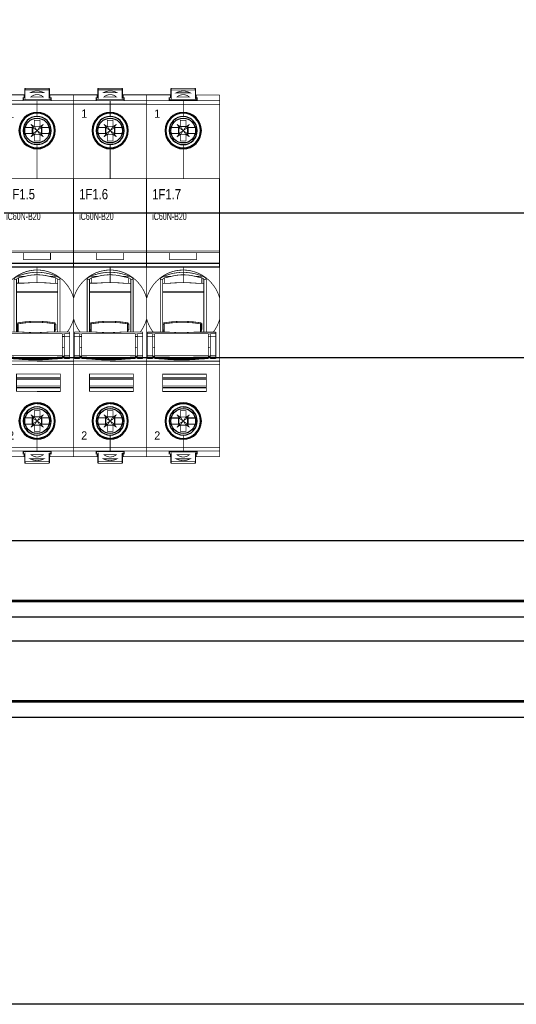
# Model space of a CAD drawing. Header units: millimetres. Extents: x -91 to 1961, y -1152 to 358.
# Tile 22 of 256: x 45 to 57, y 38 to 62. Entities that reach past the tile are written whole.
import ezdxf
from ezdxf.enums import TextEntityAlignment as Align

# ---------------------------------------------------------------- set-up
doc = ezdxf.new("R2010")
doc.units = ezdxf.units.MM
doc.header["$MEASUREMENT"] = 0
doc.layers.get('0').update_dxf_attribs({"linetype": 'CONTINUOUS'})
doc.styles.add('ARIAL', font='ARIAL.ttf', dxfattribs={"height": 0.2})

# ---------------------------------------------------------------- blocks, each defined once
blk = doc.blocks.new('PCS15-0')
at = {"color": 5, "linetype": 'Continuous', "const_width": 0.18}
for points in [[(-2.841, 44.4), (-2.899, 44.389), (-2.948, 44.356), (-2.98, 44.308), (-2.991, 44.25), (-2.991, 41.95)], [(-2.979, 43.958), (-2.984, 43.95), (-2.988, 43.942), (-2.989, 43.938), (-2.991, 43.934), (-2.991, 43.925)], [(-2.898, 44), (-2.922, 43.994), (-2.946, 43.984), (-2.964, 43.972), (-2.972, 43.966), (-2.976, 43.962), (-2.979, 43.958)], [(-2.899, 42.013), (-2.898, 44)], [(-2.859, 44.375), (-2.864, 44.353), (-2.869, 44.333), (-2.875, 44.295), (-2.879, 44.263), (-2.882, 44.23), (-2.888, 44.163), (-2.894, 44.081), (-2.898, 44)], [(-2.898, 44), (2.915, 44)], [(2.859, 44.4), (-2.842, 44.4), (-2.848, 44.397), (-2.853, 44.392), (-2.856, 44.384), (-2.859, 44.375)], [(0.93, 42.66), (0.711, 42.743), (0.485, 42.802), (0.254, 42.838), (0.023, 42.851), (-0.209, 42.841), (-0.442, 42.807), (-0.67, 42.75), (-0.895, 42.668), (-1.11, 42.561)], [(3.009, 41.95), (3.009, 44.25), (2.997, 44.307), (2.966, 44.355), (2.918, 44.388), (2.859, 44.4)], [(2.859, 44.4), (2.865, 44.398), (2.87, 44.392), (2.873, 44.384), (2.876, 44.375), (2.881, 44.352), (2.886, 44.332), (2.892, 44.294), (2.896, 44.262), (2.9, 44.229)], [(2.9, 44.229), (2.905, 44.162), (2.911, 44.081), (2.915, 44)], [(2.915, 44), (2.916, 42.013)], [(2.982, 43.971), (2.974, 43.977), (2.965, 43.983), (2.953, 43.988), (2.94, 43.993), (2.927, 43.997), (2.915, 44)], [(3.009, 43.925), (3.008, 43.93), (3.008, 43.934), (3.007, 43.938), (3.005, 43.942), (3.002, 43.95), (2.997, 43.957), (2.994, 43.961), (2.99, 43.965), (2.982, 43.971)], [(-8.841, 22.5), (-8.841, 42.8), (-3.141, 42.8), (-3.141, 42.12), (-3.391, 42.115), (-3.391, 41.4)], [(0.009, 41.398), (0.009, 41.4), (-8.841, 41.4)], [(0.009, 40.534), (-8.841, 40.534)], [(-3.391, 42.003), (-3.241, 42.003)], [(-3.391, 41.8), (-3.291, 41.8)], [(-3.291, 41.95), (-3.291, 41.6), (3.309, 41.6), (3.309, 41.95)], [(-2.991, 42.703), (-3.141, 42.703)], [(-2.991, 42.58), (-3.141, 42.594)], [(-2.972, 42.001), (-2.98, 41.998), (-2.988, 41.994), (-2.989, 41.993), (-2.991, 41.989), (-2.991, 41.988)], [(-2.899, 42.013), (-2.911, 42.012), (-2.924, 42.01), (-2.936, 42.009), (-2.948, 42.007), (-2.956, 42.006), (-2.963, 42.004), (-2.972, 42.001)], [(-2.899, 42.013), (-2.9, 42.005), (-2.9, 41.95), (-2.899, 41.922), (-2.898, 41.907), (-2.896, 41.893), (-2.893, 41.881), (-2.89, 41.868), (-2.887, 41.856), (-2.883, 41.844), (-2.879, 41.836), (-2.875, 41.827), (-2.87, 41.819), (-2.864, 41.812), (-2.859, 41.807)], [(-2.859, 41.807), (-2.854, 41.804), (-2.848, 41.801), (-2.841, 41.8)], [(-1.299, 42.441), (-1.473, 42.3), (1.49, 42.3), (1.321, 42.437), (1.138, 42.555), (0.93, 42.66)], [(-1.11, 42.561), (-1.299, 42.441)], [(0.009, 37.548), (0.009, 41.398)], [(0.009, 41.398), (8.859, 41.398)], [(8.859, 40.531), (0.009, 40.531)], [(2.859, 41.8), (2.865, 41.801), (2.871, 41.804), (2.876, 41.807), (2.881, 41.812), (2.887, 41.819), (2.892, 41.827), (2.896, 41.836), (2.9, 41.844), (2.904, 41.856), (2.907, 41.868), (2.91, 41.881), (2.913, 41.893)], [(2.913, 41.893), (2.915, 41.907), (2.916, 41.922), (2.917, 41.95), (2.917, 42.005), (2.916, 42.013)], [(2.998, 41.998), (2.997, 41.998), (2.989, 42.001), (2.965, 42.007), (2.941, 42.011), (2.916, 42.013)], [(3.009, 41.988), (3.008, 41.989), (3.008, 41.99), (3.007, 41.991), (3.007, 41.992), (3.006, 41.993), (3.005, 41.993), (3.005, 41.994), (3.004, 41.995), (3.003, 41.995), (3.002, 41.996), (3.001, 41.996), (2.999, 41.997), (2.998, 41.998)], [(3.159, 42.703), (3.009, 42.703)], [(3.159, 42.613), (3.009, 42.599)], [(3.009, 42.553), (3.159, 42.553)], [(3.059, 42.003), (3.409, 42.003)], [(3.409, 41.398), (3.409, 42.112), (3.159, 42.117), (3.159, 42.798), (8.859, 42.798)], [(3.309, 41.8), (3.409, 41.8)], [(8.859, 42.798), (8.859, 22.5)], [(-1.518, 35.676), (-0.729, 35.15), (-0.718, 35.177), (-0.708, 35.205), (-0.701, 35.233), (-0.696, 35.262), (-0.693, 35.291), (-0.691, 35.32), (-0.691, 36.65), (0.709, 36.65), (0.709, 35.203), (0.71, 35.19)], [(-1.518, 35.676), (-0.991, 35.15)], [(-1.091, 34.92), (-1.075, 34.921), (-1.041, 34.923), (-1.024, 34.926), (-1.008, 34.929), (-0.991, 34.933), (-1.518, 35.676)], [(0.709, 35.32), (0.709, 35.306), (0.711, 35.276), (0.715, 35.248), (0.718, 35.233), (0.722, 35.219), (0.725, 35.205), (0.735, 35.177), (0.74, 35.164), (0.746, 35.15), (1.535, 35.676)], [(1.535, 35.676), (1.009, 34.933), (1.025, 34.929), (1.041, 34.926), (1.058, 34.923), (1.109, 34.92)], [(1.535, 35.676), (1.009, 35.15)], [(-1.192, 34.85), (-3.295, 34.85)], [(-1.192, 33.45), (-3.295, 33.45)], [(-3.278, 34.92), (-1.091, 34.92)], [(-3.278, 33.381), (-1.091, 33.381)], [(-1.518, 32.624), (-0.991, 33.368), (-1.008, 33.372), (-1.024, 33.375), (-1.058, 33.379), (-1.075, 33.38), (-1.091, 33.381)], [(-1.192, 34.85), (-1.192, 33.45)], [(-1.192, 34.85), (-1.091, 34.837)], [(-1.192, 33.45), (-1.091, 33.464)], [(-1.091, 34.837), (-1.091, 34.92)], [(-0.991, 34.837), (-1.008, 34.835), (-1.024, 34.834), (-1.057, 34.834), (-1.075, 34.835), (-1.091, 34.837)], [(-1.091, 33.464), (-1.075, 33.465), (-1.057, 33.467), (-1.024, 33.467), (-1.008, 33.466), (-0.991, 33.464)], [(-1.091, 33.381), (-1.091, 33.464)], [(-0.991, 33.15), (-0.991, 35.15)], [(1.009, 35.15), (-0.991, 35.15)], [(-0.991, 34.837), (-0.97, 34.843), (-0.948, 34.85), (-0.927, 34.859), (-0.907, 34.869), (-0.887, 34.88), (-0.868, 34.892), (-0.849, 34.905), (-0.831, 34.919), (-0.814, 34.935), (-0.798, 34.951), (-0.782, 34.968), (-0.768, 34.986), (-0.755, 35.004)], [(-0.991, 34.837), (0.009, 34.15)], [(-0.949, 33.446), (-0.991, 33.46)], [(0.009, 34.15), (-0.989, 33.461)], [(-0.785, 33.33), (-0.8, 33.347), (-0.817, 33.363), (-0.833, 33.378), (-0.851, 33.392), (-0.869, 33.405), (-0.889, 33.417), (-0.908, 33.428), (-0.928, 33.438), (-0.949, 33.446)], [(-0.698, 33.15), (-0.7, 33.16), (-0.711, 33.198), (-0.726, 33.235), (-0.735, 33.255), (-0.746, 33.275), (-0.758, 33.294), (-0.771, 33.313), (-0.785, 33.33)], [(-0.755, 35.004), (-0.743, 35.024), (-0.732, 35.044), (-0.722, 35.064)], [(0.009, 34.15), (-0.694, 35.15), (-0.696, 35.14), (-0.707, 35.102), (-0.722, 35.064)], [(-0.691, 35.229), (-0.692, 35.216), (-0.692, 35.203), (-0.693, 35.19), (-0.695, 35.176), (-0.696, 35.163), (-0.698, 35.15)], [(-0.698, 33.15), (0.009, 34.15)], [(0.744, 35.066), (0.729, 35.103), (0.718, 35.141), (0.717, 35.146), (0.716, 35.15), (0.009, 34.15)], [(0.009, 34.15), (1.006, 34.84)], [(0.009, 34.15), (0.715, 33.15)], [(1.006, 33.461), (0.009, 34.15)], [(0.715, 35.15), (0.713, 35.163), (0.712, 35.176), (0.71, 35.19)], [(0.818, 33.347), (0.802, 33.33), (0.788, 33.313), (0.775, 33.294), (0.763, 33.275), (0.752, 33.255), (0.743, 33.235), (0.728, 33.198), (0.717, 33.16), (0.716, 33.155)], [(0.744, 35.066), (0.753, 35.046), (0.764, 35.026), (0.776, 35.007), (0.789, 34.989), (0.803, 34.971), (0.818, 34.954), (0.834, 34.938), (0.851, 34.923), (0.869, 34.909)], [(1.009, 33.46), (0.987, 33.453), (0.966, 33.446), (0.945, 33.438), (0.925, 33.428), (0.906, 33.417), (0.886, 33.405), (0.868, 33.392), (0.85, 33.378), (0.834, 33.363), (0.818, 33.347)], [(0.869, 34.909), (0.887, 34.897), (0.906, 34.885), (0.926, 34.874), (0.946, 34.864), (0.966, 34.856), (0.987, 34.848), (1.009, 34.842)], [(1.109, 33.381), (1.075, 33.379), (1.041, 33.375), (1.025, 33.372), (1.009, 33.368), (1.535, 32.624)], [(1.009, 33.15), (1.009, 35.15)], [(1.109, 34.837), (1.092, 34.835), (1.074, 34.834), (1.041, 34.834), (1.025, 34.835), (1.009, 34.837)], [(1.009, 33.464), (1.025, 33.466), (1.041, 33.467), (1.074, 33.467), (1.092, 33.465), (1.109, 33.464)], [(1.109, 34.92), (1.109, 34.837)], [(1.109, 34.92), (3.294, 34.92)], [(1.109, 34.837), (1.209, 34.85)], [(1.109, 33.464), (1.109, 33.381)], [(1.109, 33.464), (1.209, 33.45)], [(1.109, 33.381), (3.296, 33.381)], [(1.209, 34.85), (1.209, 33.45)], [(3.312, 34.85), (1.209, 34.85)], [(3.313, 33.45), (1.209, 33.45)], [(-0.708, 33.096), (-0.718, 33.123), (-0.729, 33.15), (-1.518, 32.624)], [(-1.518, 32.624), (-0.991, 33.15)], [(-0.991, 33.15), (1.009, 33.15)], [(-0.691, 32.98), (-0.693, 33.01), (-0.696, 33.039), (-0.701, 33.067), (-0.708, 33.096)], [(-0.698, 33.15), (-0.696, 33.137), (-0.695, 33.124), (-0.693, 33.111)], [(1.535, 32.624), (0.746, 33.15), (0.735, 33.123), (0.725, 33.096), (0.718, 33.067), (0.713, 33.039), (0.71, 33.01), (0.709, 32.98), (0.709, 31.65), (-0.691, 31.65), (-0.691, 33.071), (-0.692, 33.085), (-0.692, 33.098), (-0.693, 33.111)], [(0.709, 33.071), (0.709, 33.098), (0.71, 33.111), (0.712, 33.124)], [(0.712, 33.124), (0.713, 33.137), (0.715, 33.15)], [(0.716, 33.155), (0.715, 33.15)], [(1.535, 32.624), (1.009, 33.15)], [(0.009, 30.75), (0.009, 22.498)], [(-8.841, -44.8), (-8.841, -22.5)], [(8.859, -44.802), (8.859, -22.5)], [(0.009, -24.8), (-4.991, -24.8), (-4.991, -29), (0.009, -29)], [(0.009, -25.65), (-4.991, -25.65)], [(0.009, -25.8), (-4.991, -25.8)], [(-4.991, -26.139), (0.009, -26.139)], [(0.009, -29.002), (5.609, -29.002), (5.609, -24.802), (0.009, -24.802)], [(5.609, -25.652), (0.009, -25.652)], [(0.009, -25.802), (5.609, -25.802)], [(0.009, -26.141), (5.609, -26.141)], [(0.009, -27.661), (-4.991, -27.661)], [(0.009, -28), (-4.991, -28)], [(-4.991, -28.15), (0.009, -28.15)], [(5.609, -27.663), (0.009, -27.663)], [(0.009, -28.002), (5.609, -28.002)], [(0.009, -28.152), (5.609, -28.152)], [(-3.295, -35.45), (-1.192, -35.45)], [(-1.091, -35.38), (-3.278, -35.38)], [(-0.708, -35.095), (-0.718, -35.123), (-0.729, -35.15), (-1.518, -34.624)], [(-1.518, -34.624), (-0.991, -35.15)], [(-1.091, -35.38), (-1.075, -35.379), (-1.041, -35.377), (-1.024, -35.374), (-1.008, -35.371), (-0.991, -35.367), (-1.518, -34.624)], [(-1.091, -35.463), (-1.192, -35.45)], [(-1.192, -36.85), (-1.192, -35.45)], [(-1.091, -35.463), (-1.091, -35.38)], [(-0.991, -35.463), (-1.008, -35.465), (-1.024, -35.466), (-1.057, -35.466), (-1.075, -35.465), (-1.091, -35.463)], [(-0.991, -35.15), (1.009, -35.15)], [(-0.991, -37.15), (-0.991, -35.15)], [(-0.991, -35.459), (-0.97, -35.453), (-0.928, -35.437)], [(-0.989, -35.46), (0.009, -36.15)], [(-0.928, -35.437), (-0.908, -35.427), (-0.889, -35.416), (-0.869, -35.404), (-0.851, -35.391), (-0.833, -35.377), (-0.816, -35.362), (-0.8, -35.346), (-0.785, -35.33), (-0.771, -35.312)], [(-0.771, -35.312), (-0.758, -35.294), (-0.746, -35.274), (-0.735, -35.255), (-0.726, -35.234), (-0.711, -35.197), (-0.7, -35.159), (-0.699, -35.154), (-0.698, -35.15)], [(-0.708, -35.095), (-0.701, -35.067), (-0.696, -35.038), (-0.693, -35.009)], [(-0.691, -35.071), (-0.692, -35.084), (-0.692, -35.097), (-0.693, -35.11), (-0.695, -35.124), (-0.696, -35.137), (-0.698, -35.15)], [(0.009, -36.15), (-0.698, -35.15)], [(-0.693, -35.009), (-0.691, -34.98), (-0.691, -33.65), (0.709, -33.65), (0.709, -35.097), (0.71, -35.11)], [(0.715, -35.15), (0.009, -36.15)], [(0.009, -36.15), (1.006, -35.46)], [(0.709, -34.98), (0.71, -35.009), (0.713, -35.038), (0.718, -35.067), (0.725, -35.095), (0.735, -35.123), (0.746, -35.15), (1.535, -34.624)], [(0.715, -35.15), (0.713, -35.137), (0.712, -35.124), (0.71, -35.11)], [(0.715, -35.15), (0.716, -35.154), (0.717, -35.159), (0.728, -35.197), (0.743, -35.234), (0.752, -35.255), (0.763, -35.274), (0.775, -35.294), (0.788, -35.312), (0.802, -35.33)], [(0.802, -35.33), (0.834, -35.362), (0.85, -35.377), (0.868, -35.391), (0.886, -35.404), (0.906, -35.416), (0.925, -35.427), (0.945, -35.437), (0.966, -35.445)], [(1.535, -34.624), (1.009, -35.367), (1.025, -35.371), (1.041, -35.374), (1.058, -35.377), (1.109, -35.38)], [(0.966, -35.445), (0.987, -35.453), (1.009, -35.459)], [(1.535, -34.624), (1.009, -35.15)], [(1.009, -37.15), (1.009, -35.15)], [(1.109, -35.463), (1.092, -35.465), (1.074, -35.466), (1.041, -35.466), (1.025, -35.465), (1.009, -35.463)], [(3.294, -35.38), (1.109, -35.38)], [(1.109, -35.38), (1.109, -35.463)], [(1.209, -35.45), (1.109, -35.463)], [(1.209, -35.45), (3.312, -35.45)], [(1.209, -36.85), (1.209, -35.45)], [(-3.295, -36.85), (-1.192, -36.85)], [(-1.091, -36.919), (-3.278, -36.919)], [(-1.518, -37.676), (-0.991, -36.932), (-1.008, -36.928), (-1.024, -36.925), (-1.058, -36.921), (-1.075, -36.92), (-1.091, -36.919)], [(-0.691, -37.32), (-0.693, -37.29), (-0.694, -37.276), (-0.696, -37.261), (-0.698, -37.247), (-0.701, -37.233), (-0.705, -37.218), (-0.708, -37.204), (-0.713, -37.19), (-0.718, -37.177), (-0.723, -37.163), (-0.729, -37.15), (-1.518, -37.676)], [(-1.518, -37.676), (-0.991, -37.15)], [(-1.091, -36.836), (-1.192, -36.85)], [(-1.091, -36.836), (-1.075, -36.835), (-1.057, -36.833), (-1.024, -36.833), (-1.008, -36.834), (-0.991, -36.836)], [(-1.091, -36.919), (-1.091, -36.836)], [(-0.852, -36.909), (-0.87, -36.896), (-0.889, -36.884), (-0.909, -36.873), (-0.929, -36.863), (-0.949, -36.855), (-0.991, -36.841)], [(-0.991, -37.15), (1.009, -37.15)], [(0.009, -36.15), (-0.989, -36.84)], [(-0.727, -37.065), (-0.736, -37.045), (-0.747, -37.025), (-0.759, -37.006), (-0.772, -36.988), (-0.786, -36.97), (-0.801, -36.954), (-0.817, -36.938), (-0.834, -36.923), (-0.852, -36.909)], [(-0.727, -37.065), (-0.712, -37.102), (-0.701, -37.141), (-0.7, -37.145), (-0.699, -37.15), (0.009, -36.15)], [(-0.698, -37.15), (-0.696, -37.163), (-0.695, -37.176), (-0.693, -37.189), (-0.692, -37.202), (-0.692, -37.215), (-0.691, -37.229), (-0.691, -38.65), (0.709, -38.65), (0.709, -37.32), (0.71, -37.29), (0.713, -37.261)], [(1.009, -36.836), (0.009, -36.15)], [(0.815, -36.95), (0.799, -36.967), (0.785, -36.985), (0.772, -37.004), (0.76, -37.023), (0.749, -37.043), (0.739, -37.064), (0.724, -37.101), (0.713, -37.139), (0.712, -37.144), (0.711, -37.15), (0.009, -36.15)], [(0.709, -37.229), (0.709, -37.202), (0.71, -37.189), (0.712, -37.176), (0.713, -37.163), (0.715, -37.15)], [(0.713, -37.261), (0.718, -37.233), (0.725, -37.204), (0.735, -37.177), (0.746, -37.15), (1.535, -37.676)], [(1.009, -36.836), (0.987, -36.842), (0.965, -36.85), (0.944, -36.858), (0.924, -36.868), (0.904, -36.879), (0.885, -36.891), (0.866, -36.904), (0.848, -36.919), (0.831, -36.934), (0.815, -36.95)], [(1.109, -36.919), (1.075, -36.921), (1.041, -36.925), (1.025, -36.928), (1.009, -36.932), (1.535, -37.676)], [(1.009, -36.836), (1.025, -36.834), (1.041, -36.833), (1.074, -36.833), (1.092, -36.835), (1.109, -36.836)], [(1.535, -37.676), (1.009, -37.15)], [(1.209, -36.85), (1.109, -36.836)], [(1.109, -36.836), (1.109, -36.919)], [(3.296, -36.919), (1.109, -36.919)], [(1.209, -36.85), (3.313, -36.85)], [(8.859, -43.402), (0.009, -43.402), (0.009, -39.55)], [(0.009, -42.533), (-8.841, -42.533)], [(0.009, -42.536), (8.859, -42.536)], [(0.009, -43.4), (-8.841, -43.4)], [(-8.841, -44.8), (-3.141, -44.8), (-3.141, -44.119), (-3.391, -44.114), (-3.391, -43.4)], [(-3.291, -43.8), (-3.391, -43.8)], [(-3.241, -43.997), (-3.391, -43.997)], [(-3.291, -43.95), (-3.291, -43.6), (3.309, -43.6), (3.309, -43.95)], [(-2.991, -44.547), (-3.141, -44.547)], [(-3.141, -44.588), (-2.991, -44.574)], [(-3.141, -44.697), (-2.991, -44.697)], [(-2.991, -46.249), (-2.991, -43.95)], [(-2.971, -44.001), (-2.978, -43.998), (-2.983, -43.996), (-2.985, -43.995), (-2.988, -43.993), (-2.989, -43.992), (-2.99, -43.99), (-2.991, -43.989), (-2.991, -43.987)], [(-2.899, -44.012), (-2.908, -44.012), (-2.91, -44.011), (-2.919, -44.011), (-2.928, -44.009), (-2.938, -44.008), (-2.947, -44.007), (-2.971, -44.001)], [(-2.896, -43.892), (-2.898, -43.907), (-2.899, -43.921), (-2.9, -43.95), (-2.9, -44.004)], [(-2.9, -44.004), (-2.9, -44.01), (-2.899, -44.012)], [(-2.898, -46), (-2.899, -44.012)], [(-2.841, -43.8), (-2.848, -43.801), (-2.854, -43.803), (-2.864, -43.811), (-2.87, -43.818), (-2.875, -43.826), (-2.883, -43.844), (-2.887, -43.856), (-2.896, -43.892)], [(-0.583, -45.682), (-0.868, -45.621), (-1.146, -45.535), (-1.409, -45.429), (-1.662, -45.3), (1.679, -45.3), (1.426, -45.429), (1.163, -45.535)], [(2.876, -43.807), (2.871, -43.803), (2.865, -43.801), (2.859, -43.8)], [(2.913, -43.892), (2.904, -43.856), (2.9, -43.844), (2.892, -43.826), (2.887, -43.818), (2.881, -43.811), (2.876, -43.807)], [(2.913, -43.892), (2.915, -43.907), (2.916, -43.921), (2.917, -43.95), (2.917, -44.004), (2.916, -44.012)], [(2.916, -44.012), (2.915, -46)], [(2.916, -44.012), (2.929, -44.011), (2.941, -44.01), (2.965, -44.006), (2.973, -44.005), (2.98, -44.003), (2.989, -44.001), (3.005, -43.993)], [(3.005, -43.993), (3.006, -43.992), (3.007, -43.99), (3.008, -43.989), (3.008, -43.987)], [(3.009, -46.249), (3.009, -43.95)], [(3.009, -44.547), (3.159, -44.547)], [(3.009, -44.592), (3.159, -44.606)], [(3.009, -44.697), (3.159, -44.697)], [(3.409, -43.997), (3.059, -43.997)], [(8.859, -44.802), (3.159, -44.802), (3.159, -44.121), (3.409, -44.116), (3.409, -43.402)], [(3.409, -43.8), (3.309, -43.8)], [(-2.991, -45.925), (-2.991, -45.933), (-2.99, -45.937), (-2.988, -45.941), (-2.985, -45.949), (-2.98, -45.956), (-2.977, -45.96), (-2.973, -45.964), (-2.965, -45.971), (-2.957, -45.977), (-2.948, -45.982), (-2.936, -45.988), (-2.923, -45.992)], [(-2.991, -46.25), (-2.98, -46.307), (-2.948, -46.355), (-2.9, -46.388), (-2.841, -46.4)], [(-2.923, -45.992), (-2.91, -45.996), (-2.898, -46)], [(2.915, -46), (-2.898, -46)], [(-2.859, -46.374), (-2.864, -46.351), (-2.869, -46.331), (-2.875, -46.293), (-2.883, -46.229), (-2.888, -46.162), (-2.894, -46.08), (-2.898, -46)], [(-2.859, -46.374), (-2.856, -46.383), (-2.853, -46.391), (-2.848, -46.397), (-2.842, -46.4), (2.859, -46.4)], [(-0.583, -45.682), (-0.288, -45.72), (0.009, -45.732), (0.305, -45.72)], [(0.305, -45.72), (0.6, -45.682), (0.885, -45.621), (1.163, -45.535)], [(2.859, -46.4), (2.865, -46.397), (2.87, -46.391), (2.876, -46.375), (2.881, -46.353), (2.886, -46.332), (2.892, -46.294), (2.896, -46.262), (2.899, -46.229), (2.905, -46.162), (2.911, -46.081), (2.915, -46)], [(2.859, -46.4), (2.916, -46.388), (2.964, -46.356), (2.997, -46.307), (3.009, -46.25)], [(2.915, -46), (2.927, -45.997), (2.939, -45.993), (2.963, -45.983), (2.972, -45.978), (2.981, -45.972), (2.989, -45.965), (2.993, -45.961), (2.996, -45.957), (3.001, -45.95), (3.005, -45.942), (3.006, -45.938)], [(3.006, -45.938), (3.008, -45.933), (3.008, -45.929), (3.009, -45.925)]]:
    blk.add_lwpolyline(points, dxfattribs=at)
for points in [[(0.6, 43.683), (0.305, 43.72), (0.009, 43.733), (-0.288, 43.72), (-0.583, 43.683), (-0.868, 43.621), (-1.146, 43.536), (-1.409, 43.429), (-1.662, 43.3), (1.679, 43.3), (1.426, 43.429), (1.163, 43.536), (0.885, 43.621), (0.6, 43.683)], [(-0.694, -44.742), (-0.468, -44.801), (-0.237, -44.837), (-0.006, -44.85), (0.226, -44.84), (0.459, -44.806), (0.687, -44.749), (0.912, -44.667), (1.127, -44.561), (1.316, -44.44), (1.49, -44.3), (-1.473, -44.3), (-1.304, -44.436), (-1.121, -44.554), (-0.913, -44.659), (-0.694, -44.742)]]:
    blk.add_lwpolyline(points, close=True, dxfattribs=at)
at = {"color": 7, "linetype": 'Continuous', "const_width": 0.18}
blk.add_lwpolyline([(-8.841, 22.498), (8.859, 22.498), (8.859, -22.502), (-8.841, -22.502), (-8.841, 22.498)], close=True, dxfattribs=at)
for points in [[(8.759, 1.198), (8.759, 22.498)], [(8.859, 21.801), (8.759, 21.801)], [(8.859, 21.398), (8.759, 21.398)], [(-8.841, 4.998), (8.759, 4.998)], [(8.759, 4.598), (-8.841, 4.598)], [(-3.341, 4.598), (-3.341, 2.898)], [(-3.341, 2.898), (3.259, 2.898)], [(3.259, 4.598), (3.259, 2.898)], [(-8.841, 2.121), (8.759, 2.121)], [(8.759, 1.943), (-8.841, 1.943)], [(-8.841, 1.198), (8.759, 1.198)], [(-8.841, 1.05), (0.009, 1.05)], [(-3.459, -0.289), (-2.621, 0.011)], [(-2.621, 0.011), (-1.757, 0.228)], [(-1.757, 0.228), (-0.877, 0.359)], [(-0.877, 0.359), (0.009, 0.402)], [(0.009, -2.646), (0.009, 1.198)], [(0.009, 1.048), (8.859, 1.048)], [(0.009, 0.4), (0.809, 0.364)], [(0.809, 0.364), (1.604, 0.258)], [(1.604, 0.258), (2.404, 0.076)], [(2.404, 0.076), (3.185, -0.177)], [(8.759, 2.277), (8.859, 2.277)], [(-6.973, -2.871), (-6.416, -2.265)], [(-6.416, -2.265), (-5.765, -1.676)], [(-5.765, -1.676), (-5.038, -1.135)], [(-5.564, -1.825), (-5.566, -1.851)], [(-5.566, -1.851), (-5.566, -14.633)], [(-4.959, -1.851), (-5.566, -1.851)], [(-5.559, -1.799), (-5.564, -1.825)], [(-5.549, -1.769), (-5.559, -1.799)], [(-5.536, -1.74), (-5.549, -1.769)], [(-5.517, -1.706), (-5.536, -1.74)], [(-5.496, -1.674), (-5.517, -1.706)], [(-5.439, -1.603), (-5.496, -1.674)], [(-5.364, -1.527), (-5.439, -1.603)], [(-5.271, -1.449), (-5.364, -1.527)], [(-5.161, -1.369), (-5.271, -1.449)], [(-5.032, -1.288), (-5.161, -1.369)], [(-5.038, -1.135), (-4.265, -0.671)], [(-4.885, -1.208), (-5.032, -1.288)], [(-4.991, -1.966), (-4.988, -1.942)], [(-4.991, -1.99), (-4.991, -1.966)], [(-4.991, -14.633), (-4.991, -1.99)], [(-4.988, -1.942), (-4.983, -1.919)], [(-4.983, -1.919), (-4.977, -1.896)], [(-4.977, -1.896), (-4.969, -1.873)], [(-4.969, -1.873), (-4.959, -1.851)], [(-4.959, -1.851), (-4.945, -1.825)], [(-4.945, -1.825), (-4.929, -1.799)], [(-4.929, -1.799), (-4.894, -1.749)], [(-4.894, -1.749), (-4.871, -1.721)], [(-4.717, -1.129), (-4.885, -1.208)], [(-4.871, -1.721), (-4.846, -1.693)], [(-4.846, -1.693), (-4.793, -1.643)], [(-4.793, -1.643), (-4.762, -1.617)], [(-4.762, -1.617), (-4.729, -1.592)], [(-4.729, -1.592), (-4.695, -1.57)], [(-4.717, -1.129), (-3.971, -0.836)], [(-4.717, -1.129), (-2.889, -1.129)], [(-4.695, -1.57), (-4.66, -1.549)], [(-4.66, -1.549), (-4.621, -1.53)], [(-4.621, -1.53), (-4.581, -1.513)], [(-4.581, -1.513), (-4.54, -1.5)], [(-4.54, -1.5), (-4.499, -1.489)], [(-3.914, -1.364), (-4.499, -1.489)], [(-4.499, -1.489), (-4.499, -2.795)], [(-4.265, -0.671), (-3.459, -0.289)], [(-3.971, -0.836), (-3.205, -0.595)], [(-3.379, -1.247), (-3.914, -1.364)], [(-3.134, -1.19), (-3.379, -1.247)], [(-3.205, -0.595), (-2.417, -0.404)], [(-2.889, -1.129), (-3.134, -1.19)], [(-2.406, -1.014), (-2.889, -1.129)], [(-2.417, -0.404), (-1.618, -0.269)], [(-1.918, -0.919), (-2.406, -1.014)], [(-1.437, -0.847), (-1.918, -0.919)], [(-1.618, -0.269), (-0.806, -0.186)], [(-0.953, -0.795), (-1.437, -0.847)], [(-0.472, -0.764), (-0.953, -0.795)], [(-0.806, -0.186), (0.009, -0.159)], [(0.009, -0.754), (-0.472, -0.764)], [(0.009, -0.161), (0.823, -0.189)], [(0.489, -0.766), (0.009, -0.756)], [(0.97, -0.797), (0.489, -0.766)], [(0.823, -0.189), (1.635, -0.271)], [(1.454, -0.849), (0.97, -0.797)], [(1.935, -0.922), (1.454, -0.849)], [(1.635, -0.271), (2.434, -0.407)], [(2.423, -1.017), (1.935, -0.922)], [(2.906, -1.132), (2.423, -1.017)], [(2.434, -0.407), (3.222, -0.597)], [(2.906, -1.132), (4.734, -1.132)], [(3.151, -1.193), (2.906, -1.132)], [(3.397, -1.249), (3.151, -1.193)], [(3.185, -0.177), (3.954, -0.506)], [(3.222, -0.597), (3.988, -0.838)], [(3.932, -1.367), (3.397, -1.249)], [(4.516, -1.491), (3.932, -1.367)], [(3.954, -0.506), (4.689, -0.905)], [(3.988, -0.838), (4.734, -1.132)], [(4.516, -1.491), (4.516, -2.798)], [(4.571, -1.506), (4.516, -1.491)], [(4.625, -1.527), (4.571, -1.506)], [(4.677, -1.552), (4.625, -1.527)], [(4.727, -1.582), (4.677, -1.552)], [(4.689, -0.905), (5.399, -1.379)], [(4.769, -1.612), (4.727, -1.582)], [(4.734, -1.132), (4.902, -1.21)], [(4.81, -1.644), (4.769, -1.612)], [(4.848, -1.68), (4.81, -1.644)], [(4.883, -1.718), (4.848, -1.68)], [(4.91, -1.75), (4.883, -1.718)], [(4.902, -1.21), (5.049, -1.291)], [(4.934, -1.783), (4.91, -1.75)], [(4.956, -1.818), (4.934, -1.783)], [(4.976, -1.854), (4.956, -1.818)], [(4.976, -1.854), (5.583, -1.854)], [(4.976, -1.854), (4.986, -1.876)], [(4.986, -1.876), (4.994, -1.899)], [(4.994, -1.899), (5, -1.921)], [(5, -1.921), (5.005, -1.945)], [(5.005, -1.945), (5.008, -1.968)], [(5.008, -1.968), (5.009, -1.992)], [(5.009, -1.992), (5.009, -14.633)], [(5.049, -1.291), (5.178, -1.371)], [(5.178, -1.371), (5.288, -1.451)], [(5.288, -1.451), (5.381, -1.53)], [(5.381, -1.53), (5.456, -1.605)], [(5.399, -1.379), (6.062, -1.917)], [(5.456, -1.605), (5.513, -1.677)], [(5.513, -1.677), (5.534, -1.709)], [(5.534, -1.709), (5.553, -1.742)], [(5.553, -1.742), (5.566, -1.772)], [(5.566, -1.772), (5.576, -1.802)], [(5.576, -1.802), (5.581, -1.828)], [(5.581, -1.828), (5.583, -1.854)], [(5.583, -14.633), (5.583, -1.854)], [(6.062, -1.917), (6.603, -2.441)], [(6.603, -2.441), (7.1, -3.007)], [(-8.417, -5.218), (-8.142, -4.631)], [(-8.142, -4.631), (-7.818, -4.05)], [(-7.818, -4.05), (-7.435, -3.467)], [(-7.435, -3.467), (-6.973, -2.871)], [(-3.299, -2.795), (-4.991, -2.795)], [(-2.195, -2.714), (-3.299, -2.795)], [(-1.092, -2.664), (-2.195, -2.714)], [(0.009, -2.644), (-1.092, -2.664)], [(1.114, -2.667), (0.009, -2.646)], [(2.217, -2.717), (1.114, -2.667)], [(3.317, -2.798), (2.217, -2.717)], [(5.009, -2.798), (3.316, -2.798)], [(7.1, -3.007), (7.525, -3.573)], [(7.525, -3.573), (7.905, -4.17)], [(7.905, -4.17), (8.217, -4.749)], [(8.217, -4.749), (8.488, -5.348)], [(-8.841, -6.433), (-8.649, -5.816)], [(-8.649, -5.816), (-8.417, -5.218)], [(5.009, -4.879), (-4.991, -4.879)], [(-4.991, -4.977), (5.009, -4.977)], [(8.488, -5.348), (8.859, -6.435)], [(-8.673, -11.996), (-8.841, -11.448)], [(-8.47, -12.532), (-8.673, -11.996)], [(8.859, -11.45), (8.666, -12.067)], [(-8.199, -13.129), (-8.47, -12.532)], [(-7.887, -13.706), (-8.199, -13.129)], [(-7.586, -14.184), (-7.887, -13.706)], [(-7.256, -14.643), (-7.586, -14.184)], [(-4.991, -14.374), (-4.991, -14.389)], [(-4.991, -14.389), (-4.989, -14.404)], [(-4.938, -12.642), (-4.941, -12.663)], [(-4.941, -12.663), (-4.941, -12.684)], [(-4.941, -14.029), (-4.941, -12.684)], [(-4.925, -12.684), (-4.941, -12.684)], [(-4.941, -14.029), (-4.926, -14.029)], [(-4.941, -14.029), (-4.941, -14.044)], [(-4.941, -14.044), (-4.938, -14.059)], [(-4.933, -12.621), (-4.938, -12.642)], [(-4.938, -14.059), (-4.933, -14.073)], [(-4.927, -12.601), (-4.933, -12.621)], [(-4.933, -14.073), (-4.927, -14.087)], [(-4.918, -12.58), (-4.927, -12.601)], [(-4.927, -14.087), (-4.918, -14.102)], [(-4.926, -14.029), (-4.91, -14.031)], [(-4.909, -12.685), (-4.925, -12.684)], [(-4.908, -12.559), (-4.918, -12.58)], [(-4.918, -14.102), (-4.908, -14.116)], [(-4.91, -14.031), (-4.895, -14.033)], [(-4.893, -12.687), (-4.909, -12.685)], [(-4.896, -12.54), (-4.908, -12.559)], [(-4.908, -14.116), (-4.896, -14.129)], [(-4.883, -12.522), (-4.896, -12.54)], [(-4.896, -14.129), (-4.884, -14.141)], [(-4.895, -14.033), (-4.88, -14.037)], [(-4.878, -12.69), (-4.893, -12.687)], [(-4.884, -14.141), (-4.868, -14.154)], [(-4.867, -12.503), (-4.883, -12.522)], [(-4.88, -14.037), (-4.866, -14.041)], [(-4.863, -12.694), (-4.878, -12.69)], [(-4.868, -14.154), (-4.851, -14.166)], [(-4.85, -12.486), (-4.867, -12.503)], [(-4.866, -14.041), (-4.852, -14.046)], [(-4.849, -12.698), (-4.863, -12.694)], [(-4.852, -14.046), (-4.839, -14.052)], [(-4.851, -14.166), (-4.833, -14.176)], [(-4.832, -12.469), (-4.85, -12.486)], [(-4.835, -12.703), (-4.849, -12.698)], [(-4.839, -14.052), (-4.826, -14.059)], [(-4.821, -12.709), (-4.835, -12.703)], [(-4.833, -14.176), (-4.815, -14.186)], [(-4.813, -12.454), (-4.832, -12.469)], [(-4.826, -14.059), (-4.814, -14.067)], [(-4.81, -12.715), (-4.821, -12.709)], [(-4.815, -14.186), (-4.792, -14.197)], [(-4.814, -14.067), (-4.802, -14.075)], [(-4.792, -12.439), (-4.813, -12.454)], [(-4.799, -12.721), (-4.81, -12.715)], [(-4.802, -14.075), (-4.792, -14.085)], [(-4.788, -12.728), (-4.799, -12.721)], [(-4.769, -12.426), (-4.792, -12.439)], [(-4.792, -14.085), (-4.782, -14.095)], [(-4.792, -14.197), (-4.767, -14.206)], [(-4.778, -12.736), (-4.788, -12.728)], [(-4.782, -14.095), (-4.773, -14.105)], [(-4.77, -12.744), (-4.778, -12.736)], [(-4.773, -14.105), (-4.765, -14.117)], [(-4.763, -12.752), (-4.77, -12.744)], [(-4.746, -12.414), (-4.769, -12.426)], [(-4.767, -14.206), (-4.758, -14.209)], [(-4.765, -14.117), (-4.758, -14.129)], [(-4.757, -12.761), (-4.763, -12.752)], [(-4.758, -14.129), (-4.752, -14.141)], [(-4.758, -14.209), (-4.748, -14.212)], [(-4.751, -12.77), (-4.757, -12.761)], [(-4.752, -14.141), (-4.748, -14.154)], [(-4.747, -12.779), (-4.751, -12.77)], [(-4.751, -14.16), (-4.75, -14.161), (-4.743, -14.179), (-4.741, -14.193)], [(-4.748, -14.154), (-4.744, -14.167)], [(-4.748, -14.212), (-4.742, -14.214)], [(-4.744, -12.789), (-4.747, -12.779)], [(-4.722, -12.403), (-4.746, -12.414)], [(-4.742, -12.799), (-4.744, -12.789)], [(-4.744, -14.167), (-4.742, -14.18)], [(-4.741, -12.809), (-4.742, -12.799)], [(-4.742, -14.18), (-4.741, -14.193)], [(-4.738, -12.777), (-4.741, -12.793)], [(-4.741, -12.793), (-4.741, -12.809)], [(-4.741, -14.633), (-4.741, -12.809)], [(-4.734, -12.761), (-4.738, -12.777)], [(-4.729, -12.745), (-4.734, -12.761)], [(-4.722, -12.73), (-4.729, -12.745)], [(-4.697, -12.394), (-4.722, -12.403)], [(-4.714, -12.716), (-4.722, -12.73)], [(-4.705, -12.702), (-4.714, -12.716)], [(-4.694, -12.689), (-4.705, -12.702)], [(-4.672, -12.386), (-4.697, -12.394)], [(-4.683, -12.677), (-4.694, -12.689)], [(-4.67, -12.666), (-4.683, -12.677)], [(-4.646, -12.38), (-4.672, -12.386)], [(-4.657, -12.656), (-4.67, -12.666)], [(-4.642, -12.647), (-4.657, -12.656)], [(-4.62, -12.375), (-4.646, -12.38)], [(-4.628, -12.639), (-4.642, -12.647)], [(-4.612, -12.633), (-4.628, -12.639)], [(-2.862, -12.143), (-4.62, -12.375)], [(-4.62, -12.375), (-4.607, -12.434)], [(-4.597, -12.628), (-4.612, -12.633)], [(-4.607, -12.434), (-4.595, -12.5)], [(-4.581, -12.624), (-4.597, -12.628)], [(-4.595, -12.5), (-4.586, -12.566)], [(-4.586, -12.566), (-4.583, -12.595)], [(-4.583, -12.595), (-4.581, -12.624)], [(-4.581, -12.624), (-2.836, -12.388)], [(-4.581, -14.633), (-4.581, -12.624)], [(-1.084, -12.024), (-2.862, -12.143)], [(-2.836, -12.388), (-1.075, -12.265)], [(0.701, -12.024), (-1.084, -12.024)], [(-1.075, -12.265), (0.692, -12.265)], [(0.692, -12.265), (2.453, -12.388)], [(2.479, -12.143), (0.701, -12.024)], [(2.453, -12.388), (4.198, -12.624)], [(4.237, -12.375), (2.479, -12.143)], [(4.2, -12.595), (4.198, -12.624)], [(4.198, -14.633), (4.198, -12.624)], [(4.214, -12.628), (4.198, -12.624)], [(4.203, -12.566), (4.2, -12.595)], [(4.212, -12.5), (4.203, -12.566)], [(4.224, -12.435), (4.212, -12.5)], [(4.23, -12.633), (4.214, -12.628)], [(4.237, -12.375), (4.224, -12.435)], [(4.245, -12.64), (4.23, -12.633)], [(4.264, -12.38), (4.237, -12.375)], [(4.26, -12.647), (4.245, -12.64)], [(4.274, -12.656), (4.26, -12.647)], [(4.291, -12.387), (4.264, -12.38)], [(4.288, -12.666), (4.274, -12.656)], [(4.3, -12.678), (4.288, -12.666)], [(4.317, -12.395), (4.291, -12.387)], [(4.312, -12.69), (4.3, -12.678)], [(4.322, -12.703), (4.312, -12.69)], [(4.342, -12.405), (4.317, -12.395)], [(4.332, -12.717), (4.322, -12.703)], [(4.34, -12.731), (4.332, -12.717)], [(4.347, -12.747), (4.34, -12.731)], [(4.366, -12.415), (4.342, -12.405)], [(4.352, -12.762), (4.347, -12.747)], [(4.355, -12.777), (4.352, -12.762)], [(4.358, -12.793), (4.355, -12.777)], [(4.359, -12.809), (4.358, -12.793)], [(4.361, -12.788), (4.359, -12.798)], [(4.359, -12.798), (4.359, -12.809)], [(4.359, -12.809), (4.359, -14.633)], [(4.359, -14.193), (4.36, -14.179), (4.366, -14.164)], [(4.359, -14.18), (4.361, -14.168)], [(4.359, -14.193), (4.359, -14.18)], [(4.359, -14.214), (4.365, -14.212)], [(4.365, -12.778), (4.361, -12.788)], [(4.361, -14.168), (4.364, -14.155)], [(4.364, -14.155), (4.368, -14.143)], [(4.369, -12.769), (4.365, -12.778)], [(4.365, -14.212), (4.373, -14.21)], [(4.389, -12.427), (4.366, -12.415)], [(4.368, -14.143), (4.374, -14.131)], [(4.375, -12.759), (4.369, -12.769)], [(4.373, -14.21), (4.381, -14.207)], [(4.374, -14.131), (4.38, -14.12)], [(4.382, -12.75), (4.375, -12.759)], [(4.38, -14.12), (4.387, -14.109)], [(4.381, -14.207), (4.406, -14.197)], [(4.39, -12.741), (4.382, -12.75)], [(4.387, -14.109), (4.395, -14.098)], [(4.411, -12.441), (4.389, -12.427)], [(4.399, -12.734), (4.39, -12.741)], [(4.395, -14.098), (4.405, -14.088)], [(4.409, -12.726), (4.399, -12.734)], [(4.405, -14.088), (4.415, -14.078)], [(4.406, -14.197), (4.431, -14.186)], [(4.42, -12.719), (4.409, -12.726)], [(4.432, -12.456), (4.411, -12.441)], [(4.415, -14.078), (4.427, -14.07)], [(4.431, -12.712), (4.42, -12.719)], [(4.427, -14.07), (4.438, -14.062)], [(4.443, -12.707), (4.431, -12.712)], [(4.431, -14.186), (4.449, -14.177)], [(4.451, -12.471), (4.432, -12.456)], [(4.438, -14.062), (4.452, -14.054)], [(4.456, -12.701), (4.443, -12.707)], [(4.449, -14.177), (4.467, -14.167)], [(4.469, -12.487), (4.451, -12.471)], [(4.452, -14.054), (4.466, -14.048)], [(4.469, -12.697), (4.456, -12.701)], [(4.466, -14.048), (4.48, -14.042)], [(4.467, -14.167), (4.484, -14.155)], [(4.485, -12.504), (4.469, -12.487)], [(4.497, -12.69), (4.469, -12.697)], [(4.48, -14.042), (4.495, -14.037)], [(4.484, -14.155), (4.5, -14.142)], [(4.501, -12.523), (4.485, -12.504)], [(4.495, -14.037), (4.51, -14.034)], [(4.512, -12.687), (4.497, -12.69)], [(4.5, -14.142), (4.513, -14.13)], [(4.514, -12.541), (4.501, -12.523)], [(4.51, -14.034), (4.526, -14.031)], [(4.528, -12.685), (4.512, -12.687)], [(4.513, -14.13), (4.524, -14.117)], [(4.525, -12.56), (4.514, -12.541)], [(4.524, -14.117), (4.535, -14.103)], [(4.535, -12.58), (4.525, -12.56)], [(4.526, -14.031), (4.542, -14.029)], [(4.559, -12.684), (4.528, -12.685)], [(4.544, -12.601), (4.535, -12.58)], [(4.535, -14.103), (4.544, -14.088)], [(4.542, -14.029), (4.559, -14.029)], [(4.55, -12.621), (4.544, -12.601)], [(4.544, -14.088), (4.55, -14.074)], [(4.555, -12.642), (4.55, -12.621)], [(4.55, -14.074), (4.555, -14.059)], [(4.558, -12.663), (4.555, -12.642)], [(4.555, -14.059), (4.557, -14.044)], [(4.557, -14.044), (4.559, -14.029)], [(4.559, -12.684), (4.558, -12.663)], [(4.559, -12.684), (4.559, -14.029)], [(5.008, -14.391), (5.009, -14.376)], [(7.646, -14.122), (7.448, -14.409)], [(7.832, -13.828), (7.646, -14.122)], [(8.157, -13.249), (7.832, -13.828)], [(8.433, -12.664), (8.157, -13.249)], [(8.666, -12.067), (8.433, -12.664)], [(-3.876, -14.633), (-8.691, -14.633)], [(-8.691, -14.633), (-8.691, -21.039)], [(-8.691, -15.006), (-7.391, -15.006)], [(-8.691, -15.631), (-7.391, -15.631)], [(-7.391, -21.039), (-7.391, -15.006)], [(-6.891, -15.074), (-7.391, -15.074)], [(-7.391, -15.699), (-6.891, -15.699)], [(-6.891, -15.006), (6.109, -15.006)], [(-6.891, -15.006), (-6.891, -21.039)], [(-4.989, -14.404), (-4.986, -14.419)], [(-4.986, -14.419), (-4.982, -14.434)], [(-4.982, -14.434), (-4.976, -14.448)], [(-4.976, -14.448), (-4.97, -14.462)], [(-4.97, -14.462), (-4.955, -14.489)], [(-4.955, -14.489), (-4.945, -14.504)], [(-4.945, -14.504), (-4.934, -14.518)], [(-4.934, -14.518), (-4.921, -14.531)], [(-4.921, -14.531), (-4.908, -14.544)], [(-4.908, -14.544), (-4.881, -14.567)], [(-4.881, -14.567), (-4.851, -14.587)], [(-4.851, -14.587), (-4.825, -14.602)], [(-4.825, -14.602), (-4.798, -14.616)], [(-4.798, -14.616), (-4.771, -14.629)], [(-4.771, -14.629), (-4.743, -14.64)], [(-3.876, -14.633), (-3.866, -14.633)], [(-3.866, -14.633), (-3.568, -14.638)], [(-3.568, -14.638), (-3.226, -14.65)], [(-3.226, -14.65), (-2.834, -14.67)], [(-2.834, -14.67), (-2.385, -14.695)], [(-2.385, -14.695), (-1.868, -14.723)], [(-1.868, -14.723), (-1.282, -14.746)], [(-1.282, -14.746), (-0.665, -14.759)], [(-0.665, -14.759), (-0.045, -14.759)], [(-0.045, -14.759), (0.565, -14.744)], [(0.565, -14.744), (1.131, -14.72)], [(1.131, -14.72), (1.632, -14.694)], [(1.632, -14.694), (2.07, -14.669)], [(2.07, -14.669), (2.453, -14.65)], [(2.453, -14.65), (2.789, -14.637)], [(2.789, -14.637), (3.084, -14.633)], [(3.084, -14.633), (3.093, -14.633)], [(7.909, -14.633), (3.093, -14.633)], [(4.772, -14.638), (4.796, -14.627)], [(4.796, -14.627), (4.821, -14.616)], [(4.821, -14.616), (4.845, -14.603)], [(4.845, -14.603), (4.868, -14.589)], [(4.868, -14.589), (4.898, -14.569)], [(4.898, -14.569), (4.925, -14.546)], [(4.925, -14.546), (4.938, -14.534)], [(4.938, -14.534), (4.95, -14.52)], [(4.95, -14.52), (4.962, -14.506)], [(4.962, -14.506), (4.972, -14.492)], [(4.972, -14.492), (4.987, -14.465)], [(4.987, -14.465), (4.993, -14.451)], [(4.993, -14.451), (4.999, -14.436)], [(4.999, -14.436), (5.003, -14.421)], [(5.003, -14.421), (5.006, -14.406)], [(5.006, -14.406), (5.008, -14.391)], [(6.109, -21.039), (6.109, -15.006)], [(6.609, -15.074), (6.109, -15.074)], [(6.109, -15.699), (6.609, -15.699)], [(6.609, -15.006), (7.909, -15.006)], [(6.609, -15.006), (6.609, -21.039)], [(6.609, -15.631), (7.909, -15.631)], [(7.448, -14.409), (7.28, -14.637)], [(7.909, -21.039), (7.909, -14.633)], [(-7.391, -18.383), (-6.891, -18.383)], [(6.609, -18.383), (6.109, -18.383)], [(-8.691, -20.373), (-7.391, -20.373)], [(-8.691, -20.943), (-7.391, -20.943)], [(-8.691, -21.039), (-7.391, -21.039)], [(-7.391, -20.394), (-6.891, -20.394)], [(-7.391, -20.558), (-6.891, -20.558)], [(-7.391, -20.899), (-6.891, -20.899)], [(-0.391, -20.345), (-6.891, -20.373)], [(-3.642, -21.047), (-6.891, -20.943)], [(-6.891, -21.039), (-5.253, -21.117)], [(-5.39, -21.106), (-5.391, -21.106)], [(-5.391, -21.106), (-5.389, -21.107)], [(-5.387, -21.106), (-5.39, -21.106)], [(-5.389, -21.107), (-5.387, -21.107)], [(-5.383, -21.105), (-5.387, -21.106)], [(-5.387, -21.107), (-5.384, -21.107)], [(-5.384, -21.107), (-3.415, -21.25), (-1.401, -21.324), (0.616, -21.324), (2.63, -21.25)], [(-5.378, -21.105), (-5.383, -21.105)], [(-5.373, -21.105), (-5.378, -21.105)], [(-5.366, -21.105), (-5.373, -21.105)], [(-5.359, -21.105), (-5.366, -21.105)], [(-5.351, -21.105), (-5.359, -21.105)], [(-5.342, -21.106), (-5.351, -21.105)], [(-5.332, -21.106), (-5.342, -21.106)], [(-5.321, -21.106), (-5.332, -21.106)], [(-5.308, -21.106), (-5.321, -21.106)], [(-5.295, -21.106), (-5.308, -21.106)], [(-5.281, -21.106), (-5.295, -21.106)], [(-5.265, -21.107), (-5.281, -21.106)], [(-5.248, -21.107), (-5.265, -21.107)], [(-5.229, -21.107), (-5.248, -21.107)], [(-5.208, -21.108), (-5.229, -21.107)], [(-5.186, -21.108), (-5.208, -21.108)], [(-5.162, -21.108), (-5.186, -21.108)], [(-5.135, -21.109), (-5.162, -21.108)], [(-5.106, -21.109), (-5.135, -21.109)], [(-5.075, -21.11), (-5.106, -21.109)], [(-5.041, -21.111), (-5.075, -21.11)], [(-5.004, -21.111), (-5.041, -21.111)], [(-4.963, -21.112), (-5.004, -21.111)], [(-4.92, -21.113), (-4.963, -21.112)], [(-4.872, -21.114), (-4.92, -21.113)], [(-4.82, -21.115), (-4.872, -21.114)], [(-4.764, -21.116), (-4.82, -21.115)], [(-4.703, -21.117), (-4.764, -21.116)], [(-4.637, -21.118), (-4.703, -21.117)], [(-4.565, -21.119), (-4.637, -21.118)], [(-4.486, -21.121), (-4.565, -21.119)], [(-4.501, -21.171), (-3.403, -21.275), (-1.395, -21.369), (0.61, -21.369), (2.618, -21.275), (3.718, -21.171)], [(-4.401, -21.122), (-4.486, -21.121)], [(-4.308, -21.123), (-4.401, -21.122)], [(-4.206, -21.125), (-4.308, -21.123)], [(-4.096, -21.127), (-4.206, -21.125)], [(-3.976, -21.128), (-4.096, -21.127)], [(-3.845, -21.13), (-3.976, -21.128)], [(-3.702, -21.132), (-3.845, -21.13)], [(-3.547, -21.134), (-3.702, -21.132)], [(-0.391, -21.082), (-3.642, -21.047)], [(-3.547, -21.134), (-1.97, -21.202)], [(-1.925, -21.147), (-3.547, -21.134)], [(-1.97, -21.202), (-0.391, -21.224)], [(-0.37, -21.151), (-1.925, -21.147)], [(6.108, -20.373), (-0.391, -20.345)], [(2.859, -21.047), (-0.391, -21.082)], [(-0.391, -21.224), (1.187, -21.202)], [(1.174, -21.147), (-0.37, -21.151)], [(2.764, -21.134), (1.174, -21.147)], [(1.187, -21.202), (2.764, -21.134)], [(2.63, -21.25), (4.601, -21.107)], [(2.919, -21.132), (2.764, -21.134)], [(6.109, -20.943), (2.859, -21.047)], [(3.061, -21.13), (2.919, -21.132)], [(3.192, -21.128), (3.061, -21.13)], [(3.312, -21.127), (3.192, -21.128)], [(3.422, -21.125), (3.312, -21.127)], [(3.523, -21.123), (3.422, -21.125)], [(3.616, -21.122), (3.523, -21.123)], [(3.702, -21.121), (3.616, -21.122)], [(3.78, -21.119), (3.702, -21.121)], [(3.852, -21.118), (3.78, -21.119)], [(3.919, -21.117), (3.852, -21.118)], [(3.98, -21.116), (3.919, -21.117)], [(4.036, -21.115), (3.98, -21.116)], [(4.088, -21.114), (4.036, -21.115)], [(4.135, -21.113), (4.088, -21.114)], [(4.179, -21.112), (4.135, -21.113)], [(4.22, -21.111), (4.179, -21.112)], [(4.257, -21.111), (4.22, -21.111)], [(4.291, -21.11), (4.257, -21.111)], [(4.322, -21.109), (4.291, -21.11)], [(4.351, -21.109), (4.322, -21.109)], [(4.377, -21.108), (4.351, -21.109)], [(4.402, -21.108), (4.377, -21.108)], [(4.424, -21.108), (4.402, -21.108)], [(4.445, -21.107), (4.424, -21.108)], [(4.464, -21.107), (4.445, -21.107)], [(4.481, -21.107), (4.464, -21.107)], [(4.469, -21.117), (6.109, -21.039)], [(4.497, -21.106), (4.481, -21.107)], [(4.511, -21.106), (4.497, -21.106)], [(4.525, -21.106), (4.511, -21.106)], [(4.537, -21.106), (4.525, -21.106)], [(4.548, -21.106), (4.537, -21.106)], [(4.558, -21.106), (4.548, -21.106)], [(4.567, -21.105), (4.558, -21.106)], [(4.575, -21.105), (4.567, -21.105)], [(4.582, -21.105), (4.575, -21.105)], [(4.589, -21.105), (4.582, -21.105)], [(4.595, -21.105), (4.589, -21.105)], [(4.6, -21.105), (4.595, -21.105)], [(4.604, -21.106), (4.6, -21.105)], [(4.601, -21.107), (4.603, -21.107)], [(4.603, -21.107), (4.606, -21.107)], [(4.606, -21.106), (4.604, -21.106)], [(4.606, -21.107), (4.608, -21.106)], [(4.608, -21.106), (4.606, -21.106)], [(6.609, -20.394), (6.109, -20.394)], [(6.609, -20.558), (6.109, -20.558)], [(6.609, -20.899), (6.109, -20.899)], [(6.609, -20.373), (7.909, -20.373)], [(6.609, -20.943), (7.909, -20.943)], [(6.609, -21.039), (7.909, -21.039)], [(0.009, -21.658), (-8.841, -21.658)], [(8.859, -21.66), (0.009, -21.66)]]:
    blk.add_lwpolyline(points, dxfattribs=at)
at = {"color": 5, "linetype": 'Continuous'}
for centre in [(0.009, 34.15), (0.009, -36.15)]:
    blk.add_circle(centre, 3, dxfattribs=at)
for centre, radius, start, end in [((0.009, 34.15), 4.394, 90, 270), ((0.009, 34.15), 4.196, 90, 270), ((0.009, 34.148), 4.394, 270, 90), ((0.009, 34.148), 4.196, 270, 90), ((0.009, 34.15), 3.4, 90, 270), ((0.009, 34.148), 3.4, 270, 90), ((0.009, -36.15), 4.394, 90, 270), ((0.009, -36.15), 4.196, 90, 270), ((0.009, -36.15), 3.4, 90, 270), ((0.009, -36.152), 4.394, 270, 90), ((0.009, -36.152), 4.196, 270, 90), ((0.009, -36.152), 3.4, 270, 90)]:
    blk.add_arc(centre, radius, start, end, dxfattribs=at)
at = {"color": 5, "width": 0.924}
blk.add_attdef('PN0', text='', height=2, dxfattribs=at).set_placement((-7, 39.25), align=Align.TOP_LEFT)
at = {"color": 7, "width": 0.784}
blk.add_attdef('', text='', height=2.5, dxfattribs=at).set_placement((-7.5, 20), align=Align.TOP_LEFT)
at = {"color": 5, "width": 0.924}
blk.add_attdef('PN1', text='', height=2, dxfattribs=at).set_placement((-7, -41.25), align=Align.BOTTOM_LEFT)

msp = doc.modelspace()

# ---------------------------------------------------------------- linework, layer by layer
for points in [[(32.957, 83.957), (76.536, 83.957), (76.536, 37.797), (32.957, 37.797)], [(35.84, 47.547), (73.653, 47.547), (73.653, 49.014), (35.84, 49.014)], [(33.878, 47.178), (75.389, 47.178), (75.389, 47.573), (33.878, 47.573)], [(35.84, 45.118), (73.653, 45.118), (73.653, 46.586), (35.84, 46.586)], [(33.878, 44.749), (75.389, 44.749), (75.389, 45.144), (33.878, 45.144)]]:
    msp.add_lwpolyline(points, close=True)
at = {"color": 0, "const_width": 0.0349}
for points in [[(34.216, 56.948), (75.373, 56.948)], [(75.373, 53.448), (34.216, 53.448)]]:
    msp.add_lwpolyline(points, dxfattribs=at)

# ---------------------------------------------------------------- block references
ref = msp.add_blockref('PCS15-0', (45.413, 55.531), dxfattribs=dict(xscale=0.1, yscale=0.1, zscale=0.1))
ref.add_attrib('', '1F1.5', dxfattribs={"color": 7, "height": 0.25, "style": 'ARIAL', "width": 0.784}).set_placement((44.663, 57.531), align=Align.TOP_LEFT)
ref.add_attrib('ST', 'iC60N-B20', dxfattribs={"color": 5, "height": 0.18, "style": 'ARIAL', "width": 0.544444}).set_placement((44.663, 56.961), align=Align.TOP_LEFT)
ref.add_attrib('PN0', '1', dxfattribs={"color": 5, "height": 0.2, "style": 'ARIAL', "width": 0.924}).set_placement((44.713, 59.456), align=Align.TOP_LEFT)
ref.add_attrib('PN1', '2', dxfattribs={"color": 5, "height": 0.2, "style": 'ARIAL', "width": 0.924}).set_placement((44.713, 51.406), align=Align.BOTTOM_LEFT)
ref = msp.add_blockref('PCS15-0', (47.183, 55.531), dxfattribs=dict(xscale=0.1, yscale=0.1, zscale=0.1))
ref.add_attrib('', '1F1.6', dxfattribs={"color": 7, "height": 0.25, "style": 'ARIAL', "width": 0.784}).set_placement((46.433, 57.531), align=Align.TOP_LEFT)
ref.add_attrib('ST', 'iC60N-B20', dxfattribs={"color": 5, "height": 0.18, "style": 'ARIAL', "width": 0.544444}).set_placement((46.433, 56.961), align=Align.TOP_LEFT)
ref.add_attrib('PN0', '1', dxfattribs={"color": 5, "height": 0.2, "style": 'ARIAL', "width": 0.924}).set_placement((46.483, 59.456), align=Align.TOP_LEFT)
ref.add_attrib('PN1', '2', dxfattribs={"color": 5, "height": 0.2, "style": 'ARIAL', "width": 0.924}).set_placement((46.483, 51.406), align=Align.BOTTOM_LEFT)
ref = msp.add_blockref('PCS15-0', (48.953, 55.53), dxfattribs=dict(xscale=0.1, yscale=0.1, zscale=0.1))
ref.add_attrib('', '1F1.7', dxfattribs={"color": 7, "height": 0.25, "style": 'ARIAL', "width": 0.784}).set_placement((48.203, 57.53), align=Align.TOP_LEFT)
ref.add_attrib('ST', 'iC60N-B20', dxfattribs={"color": 5, "height": 0.18, "style": 'ARIAL', "width": 0.544444}).set_placement((48.203, 56.96), align=Align.TOP_LEFT)
ref.add_attrib('PN0', '1', dxfattribs={"color": 5, "height": 0.2, "style": 'ARIAL', "width": 0.924}).set_placement((48.253, 59.455), align=Align.TOP_LEFT)
ref.add_attrib('PN1', '2', dxfattribs={"color": 5, "height": 0.2, "style": 'ARIAL', "width": 0.924}).set_placement((48.253, 51.405), align=Align.BOTTOM_LEFT)

doc.saveas('drawing.dxf')
